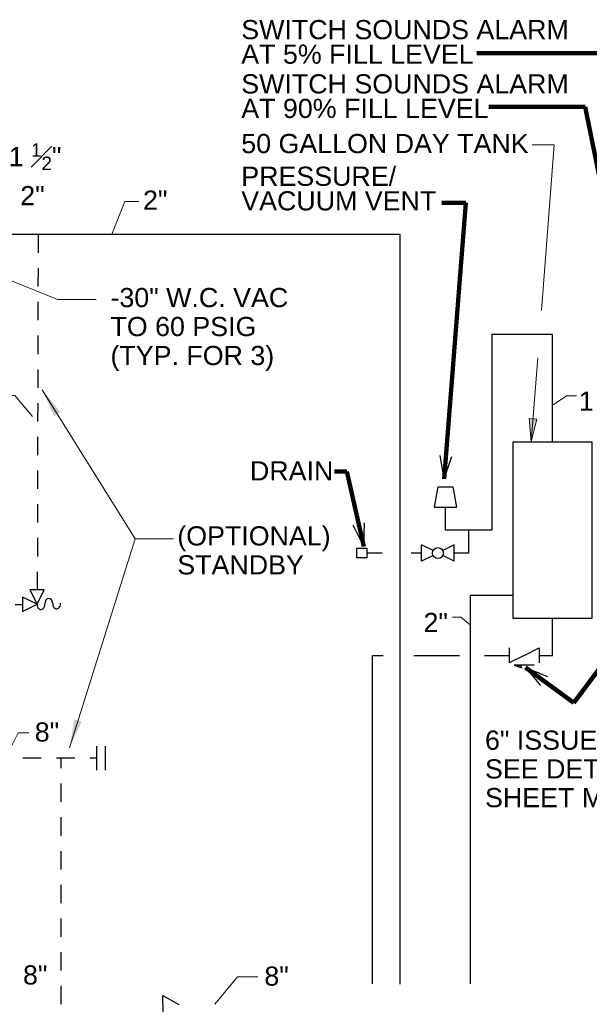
# Model space of a CAD drawing. Extents: x 698.8 to 727.4, y 795.8 to 814.9.
# Tile 6 of 9: x 713.9 to 717.7, y 808.1 to 814.5. Entities that reach past the tile are written whole.
import ezdxf

# ---------------------------------------------------------------- set-up
doc = ezdxf.new("R2010")
doc.units = 0
doc.header["$LTSCALE"] = 0.04
doc.header["$MEASUREMENT"] = 0
doc.linetypes.add('( Hidden )', pattern=[4.5, 3, -1.5])
doc.layers.get('0').update_dxf_attribs({"color": 35, "lineweight": 18})
for name, color, linetype, lineweight in [('M-Anno-Keyn', 4, 'Continuous', 18), ('M-Fuel-Fttg', 51, 'Continuous', 25), ('M-Fuel-Main 1', 1, 'Continuous', 80), ('M-Fuel-Recov', 6, 'Continuous', 25), ('M-Fuel-Recov 1', 6, 'Continuous', 25)]:
    doc.layers.add(name, color=color, linetype=linetype, lineweight=lineweight)
doc.styles.add('NOTES', font='ARIAL.TTF')
doc.styles.add('Style-Arial', font='ARIAL.TTF')
doc.styles.add('Style-USTN_ENGNRG', font='USTN_ENGNRG.shx')
doc.styles.add('Text', font='ARIAL.TTF', dxfattribs={"height": 0.125})
doc.dimstyles.new('Std-Arch', dxfattribs={"dimtxt": 0.18, "dimasz": 0.27, "dimexe": 0.09, "dimexo": 0.09, "dimgap": 0.09, "dimtad": 1, "dimdec": 3, "dimlfac": 12, "dimzin": 11, "dimdsep": 46, "dimlunit": 4, "dimtxsty": 'Style-USTN_ENGNRG', "dimblk": 'TerminatorOpen_0.5', "dimcen": 0.09, "dimadec": 3, "dimazin": 3, "dimtfac": 1, "dimtdec": 3, "dimtofl": 0, "dimtmove": 0, "dimatfit": 3, "dimldrblk": 'TerminatorOpen_0.5', "dimfxl": 0, "dimtzin": 11, "dimlwd": 18, "dimlwe": 18, "dimarcsym": 0})

# ---------------------------------------------------------------- blocks, each defined once
blk = doc.blocks.new('*U10')
at = {"layer": 'M-Fuel-Fttg'}
for centre, start_param, end_param in [((-0.0008, 0.051), 4.742363, 7.883956), ((0.0013, 0), 1.600771, 4.742363), ((0.0034, -0.0511), 4.742363, 7.883956)]:
    blk.add_ellipse(centre, major_axis=(-0.035, 0), ratio=0.729, start_param=start_param, end_param=end_param, dxfattribs=at)
blk = doc.blocks.new('TerminatorOpen_0.5')
at = {"color": 0, "linetype": 'ByBlock', "lineweight": -2}
for q in [(-1, 0.25), (-1, 0), (-1, -0.25)]:
    blk.add_line((0, 0), q, dxfattribs=at)

msp = doc.modelspace()

# ---------------------------------------------------------------- hatches: boundary and pattern name
at = {"layer": 'M-Anno-Keyn', "extrusion": (0, 0, -1)}
msp.add_hatch(color=0, dxfattribs=at).paths.add_polyline_path([(-717.2733, 811.7812), (-717.3098, 811.9289), (-717.2599, 811.9327)])
at = {"layer": 'M-Fuel-Fttg', "extrusion": (0, 0, -1)}
msp.add_hatch(color=256, dxfattribs=at).paths.add_polyline_path([(-717.212, 810.3228, -0.770907), (-717.2109, 810.3066), (-717.1621, 810.3228)])

# ---------------------------------------------------------------- linework, layer by layer
at = {"layer": 'M-Anno-Keyn', "flags": 128}
for points in [[(717.3393, 812.6381), (717.4226, 813.7185), (717.2782, 813.7185)], [(717.2733, 811.7812), (717.3154, 812.328)], [(717.5675, 812.0818), (717.5041, 812.0818), (717.417, 812.0217)], [(716.7596, 810.636), (716.8141, 810.636), (716.8753, 810.5859)]]:
    msp.add_lwpolyline(points, dxfattribs=at)
at = {"layer": 'M-Anno-Keyn', "lineweight": 18, "flags": 128}
for points in [[(714.5396, 813.1351), (714.6238, 813.3494), (714.7156, 813.3494)], [(713.6761, 812.9159), (714.1869, 812.7093), (714.4369, 812.7093)], [(714.0853, 812.1205), (714.6923, 811.1473), (714.9423, 811.1473)], [(714.0232, 811.9461), (713.9084, 812.0838), (713.7706, 812.0838)], [(714.2636, 809.7847), (714.6923, 811.1473), (714.9423, 811.1473)], [(713.8526, 809.7311), (713.9306, 809.8825), (713.9994, 809.8825)], [(715.2105, 808.1124), (715.3597, 808.29), (715.4911, 808.29)]]:
    msp.add_lwpolyline(points, dxfattribs=at)
at = {"layer": 'M-Anno-Keyn', "lineweight": 18, "extrusion": (0, 0, -1)}
for points in [[(-714.2056, 811.9745), (-714.0853, 812.1205), (-714.1631, 811.948)], [(-714.296, 809.9711), (-714.2636, 809.7847), (-714.3437, 809.9561)]]:
    msp.add_solid(points, dxfattribs=at)
at = {"layer": 'M-Anno-Keyn'}
msp.add_3dface([(717.3098, 811.9289), (717.2733, 811.7812), (717.2599, 811.9327)], dxfattribs=at)
at = {"layer": 'M-Fuel-Fttg'}
for p, q in [((716.6434, 811.3549), (716.6672, 811.4865)), ((716.6672, 811.4865), (716.7618, 811.4865)), ((716.7618, 811.4865), (716.7855, 811.3549)), ((716.6434, 811.3549), (716.7855, 811.3549)), ((716.5584, 811.0017), (716.5584, 811.1082)), ((716.6331, 811.0708), (716.5584, 811.1082)), ((716.7714, 811.1082), (716.6967, 811.0708)), ((716.7714, 811.0017), (716.7714, 811.1082)), ((716.6331, 811.0391), (716.5584, 811.0017)), ((716.7714, 811.0017), (716.6967, 811.0391)), ((714.0524, 810.7209), (713.9579, 810.7681)), ((713.9579, 810.7681), (713.9579, 810.6736)), ((714.0053, 810.8153), (714.0524, 810.7209)), ((714.0996, 810.8153), (714.0053, 810.8153)), ((714.0524, 810.7209), (714.0996, 810.8153)), ((713.9579, 810.6736), (714.0524, 810.7209)), ((717.1296, 810.4366), (717.1296, 810.3391)), ((717.2271, 810.3878), (717.3246, 810.4365)), ((717.3246, 810.4366), (717.3246, 810.3391)), ((717.2271, 810.3878), (717.1296, 810.3391)), ((717.2921, 810.3228), (717.1621, 810.3228)), ((717.1621, 810.3228), (717.2109, 810.3066)), ((714.4397, 809.7951), (714.4397, 809.6379)), ((714.4976, 809.7951), (714.4976, 809.6379)), ((714.8732, 808.1691), (714.9756, 808.1101)), ((714.8748, 808.0485), (714.8732, 808.1691))]:
    msp.add_line(p, q, dxfattribs=at)
msp.add_circle((716.6649, 811.055), 0.0355, dxfattribs=at)
at = {"layer": 'M-Fuel-Fttg', "extrusion": (0, 0, -1)}
msp.add_arc((-717.2136, 810.3146), 0.00844, 288.58861, 79.1042, dxfattribs=at)
at = {"layer": 'M-Fuel-Fttg'}
for points in [[(717.1536, 810.6309), (717.6703, 810.6309), (717.6703, 811.779), (717.1536, 811.779)], [(716.1356, 811.0868), (716.2015, 811.0868), (716.2015, 811.0232), (716.1356, 811.0232)]]:
    msp.add_3dface(points, dxfattribs=at)
at = {"layer": 'M-Fuel-Main 1', "linetype": '( Hidden )', "lineweight": 25}
for p, q in [((712.6395, 809.7182), (714.4397, 809.7182)), ((714.2089, 806.7913), (714.2089, 809.7182))]:
    msp.add_line(p, q, dxfattribs=at)
at = {"layer": 'M-Fuel-Recov'}
for p, q in [((716.4192, 813.1335), (713.0676, 813.1335)), ((716.4192, 808.2429), (716.4192, 813.1335))]:
    msp.add_line(p, q, dxfattribs=at)
at = {"layer": 'M-Fuel-Recov', "linetype": '( Hidden )', "lineweight": 25}
for p, q in [((714.0595, 813.1335), (714.0541, 810.8154)), ((713.2497, 810.7191), (713.9579, 810.7191))]:
    msp.add_line(p, q, dxfattribs=at)
at = {"layer": 'M-Fuel-Recov 1'}
for p, q in [((717.4119, 812.4804), (717.0157, 812.4804)), ((717.0157, 812.4804), (717.0157, 811.2049)), ((717.4119, 811.779), (717.4119, 812.4804)), ((716.7145, 811.2049), (716.7145, 811.3549)), ((717.0157, 811.2049), (716.7145, 811.2049)), ((716.8651, 811.2049), (716.8651, 811.055)), ((716.3012, 811.055), (716.2015, 811.055)), ((716.5584, 811.055), (716.4918, 811.055)), ((716.8651, 811.055), (716.7714, 811.055)), ((716.8779, 810.7801), (717.1536, 810.7801)), ((716.8779, 808.2454), (716.8779, 810.7801)), ((717.4119, 810.3878), (717.4119, 810.6309)), ((716.2395, 810.3878), (716.3079, 810.3878)), ((716.2395, 808.2454), (716.2395, 810.3878)), ((716.5084, 810.3878), (716.8057, 810.3878)), ((716.9686, 810.3878), (717.1296, 810.3878)), ((717.3246, 810.3878), (717.4119, 810.3878))]:
    msp.add_line(p, q, dxfattribs=at)

# ---------------------------------------------------------------- block references
at = {"layer": 'M-Fuel-Fttg', "rotation": 90}
msp.add_blockref('*U10', (714.129, 810.7228), dxfattribs=at)

# ---------------------------------------------------------------- texts
at = {"layer": 'M-Anno-Keyn', "char_height": 0.125, "attachment_point": 1, "line_spacing_factor": 0.768255, "style": 'NOTES'}
for s, insert, width in [('SWITCH SOUNDS ALARM AT 5% FILL LEVEL', (715.3836, 814.5323), 2.229146), ('SWITCH SOUNDS ALARM AT 90% FILL LEVEL', (715.3836, 814.1784), 2.229146), ('50 GALLON DAY TANK', (715.3836, 813.7891), 2.229146), ('PRESSURE/ VACUUM VENT', (715.3836, 813.5756), 1.746544)]:
    msp.add_mtext(s, dxfattribs=dict(at, insert=insert, width=width))
at = {"layer": 'M-Anno-Keyn', "lineweight": 18, "char_height": 0.125, "attachment_point": 1, "style": 'Style-Arial'}
for s, insert, line_spacing_factor in [('\\A1;1 {\\H0.700000x;\\A1;\\S1#2;}"', (713.8681, 813.7287), 0.90724), ('2"', (713.9433, 813.4492), 0.90724), ('2"', (714.7434, 813.4204), 0.90724), ('-30" W.C. VAC\\PTO 60 PSIG\\P(TYP. FOR 3)', (714.5312, 812.7844), 0.90724), ('(OPTIONAL)\\PSTANDBY', (714.9667, 811.2296), 0.90724), ('8"', (714.0378, 809.9502), 0.90724), ('6" ISSUE VENTURI\\PSEE DETAIL "B" & "H",\\PSHEET M-501', (716.9719, 809.8971), 0.9), ('8"', (713.9612, 808.3652), 0.90724), ('8"', (715.534, 808.358), 0.903614)]:
    msp.add_mtext(s, dxfattribs=dict(at, insert=insert, line_spacing_factor=line_spacing_factor))
at = {"layer": 'M-Anno-Keyn', "char_height": 0.125, "style": 'NOTES'}
for s, insert, attachment_point, line_spacing_factor in [('1 {\\H0.700000x;\\A1;\\A1;\\S1#4;}"', (717.5832, 812.1588), 1, 0.633956), ('DRAIN', (715.4402, 811.6537), 1, 0.633956), ('2"', (716.7302, 810.5396), 9, 0.639056)]:
    msp.add_mtext(s, dxfattribs=dict(at, insert=insert, attachment_point=attachment_point, line_spacing_factor=line_spacing_factor))

# ---------------------------------------------------------------- leaders
at = {"layer": 'M-Anno-Keyn'}
for points in [[(717.7883, 810.8546), (718.332, 811.5806), (717.7737, 814.316), (716.9188, 814.316)], [(717.7883, 811.6746), (717.9893, 812.1597), (717.6237, 813.9655), (716.9965, 813.9655)], [(716.706, 811.5387), (716.847, 813.3407), (716.6899, 813.3407)], [(716.1819, 811.0979), (716.0722, 811.5874), (715.9913, 811.5874)], [(717.2359, 810.3092), (717.5506, 810.0782), (717.7924, 810.4022), (717.9531, 810.4022)]]:
    msp.add_leader(points, dimstyle='Std-Arch', override={"dimtxt": 0.125, "dimasz": 0.15, "dimgap": 0.0625, "dimtxsty": 'Text', "dimlwd": 65534}, dxfattribs=at)

doc.saveas('drawing.dxf')
